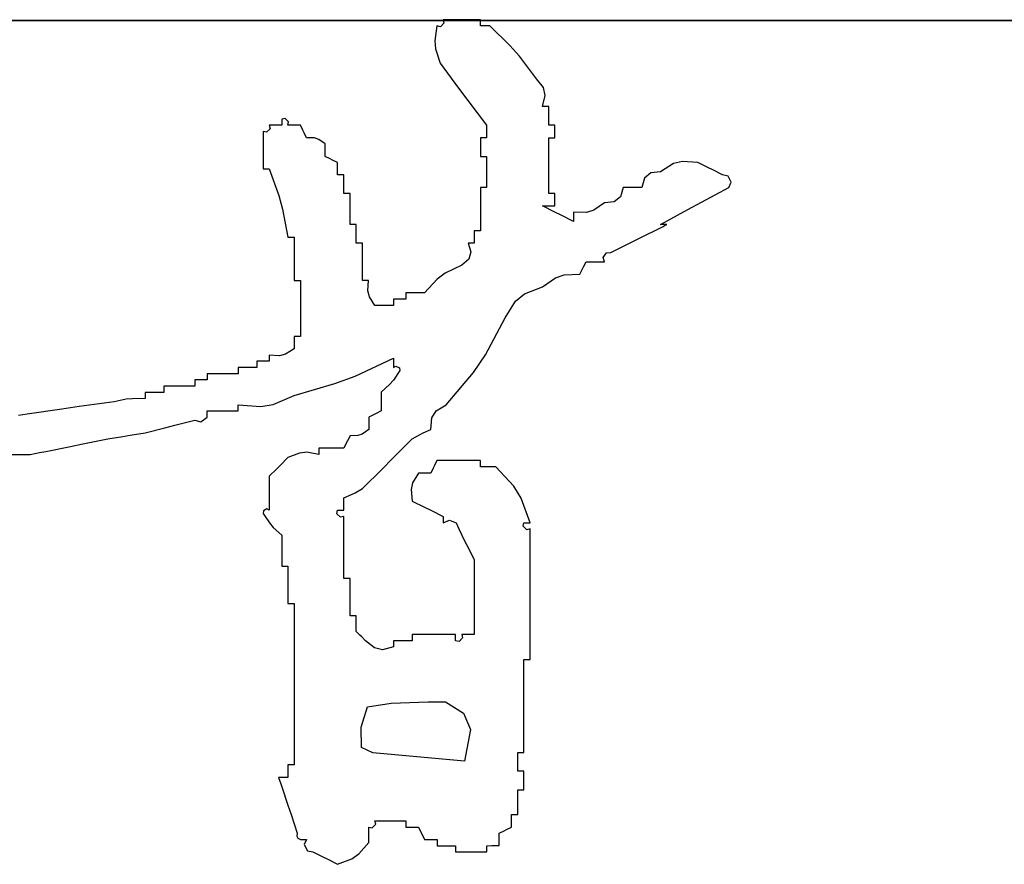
# Model space of a CAD drawing. Header units: millimetres. Extents: x 708158 to 1984082, y -168213 to -53.
# Tile 49 of 220: x 829982 to 830586, y -89768 to -89249. Entities that reach past the tile are written whole.
import ezdxf

# ---------------------------------------------------------------- set-up
doc = ezdxf.new("R2010")
doc.units = ezdxf.units.MM
doc.header["$LTSCALE"] = 1000
doc.layers.get('0').update_dxf_attribs({"color": 8})
doc.layers.add('图框', color=4, linetype='Continuous', lineweight=35)

# ---------------------------------------------------------------- blocks, each defined once
blk = doc.blocks.new('dianziqianminggry')
for p, q in [((0.069871, 0.086386), (0.069798, 0.085881)), ((0.069988, 0.08636), (0.069871, 0.086386)), ((0.070108, 0.08648), (0.069988, 0.08636)), ((0.070591, 0.086598), (0.070083, 0.086598)), ((0.070083, 0.086598), (0.070108, 0.08648)), ((0.070845, 0.086598), (0.070591, 0.086598)), ((0.071353, 0.086598), (0.070845, 0.086598)), ((0.071353, 0.086513), (0.071353, 0.086598)), ((0.071353, 0.08647), (0.071353, 0.086513)), ((0.071353, 0.086386), (0.071353, 0.08647)), ((0.07148, 0.086386), (0.071353, 0.086386)), ((0.071544, 0.086386), (0.07148, 0.086386)), ((0.071671, 0.086386), (0.071544, 0.086386)), ((0.072359, 0.085717), (0.071671, 0.086386)), ((0.069798, 0.085881), (0.069822, 0.085601)), ((0.069822, 0.085601), (0.069977, 0.085115)), ((0.072681, 0.085353), (0.072359, 0.085717)), ((0.073259, 0.084586), (0.072681, 0.085353)), ((0.069977, 0.085115), (0.070604, 0.084263)), ((0.070604, 0.084263), (0.070922, 0.083839)), ((0.073505, 0.084283), (0.073259, 0.084586)), ((0.073565, 0.084012), (0.073505, 0.084283)), ((0.07347, 0.083633), (0.073565, 0.084012)), ((0.070922, 0.083839), (0.071565, 0.082998)), ((0.073555, 0.083633), (0.07347, 0.083633)), ((0.073597, 0.083633), (0.073555, 0.083633)), ((0.073682, 0.083633), (0.073597, 0.083633)), ((0.073682, 0.083379), (0.073682, 0.083633)), ((0.073682, 0.083252), (0.073682, 0.083379)), ((0.073682, 0.082998), (0.073682, 0.083252)), ((0.064324, 0.082998), (0.064154, 0.082998)), ((0.064154, 0.082998), (0.06418, 0.082881)), ((0.064408, 0.082998), (0.064324, 0.082998)), ((0.064578, 0.082998), (0.064408, 0.082998)), ((0.064695, 0.083235), (0.064578, 0.08321)), ((0.064578, 0.08321), (0.064578, 0.083125)), ((0.064578, 0.083125), (0.064578, 0.083083)), ((0.064578, 0.083083), (0.064578, 0.082998)), ((0.064815, 0.083115), (0.064695, 0.083235)), ((0.064789, 0.082998), (0.064815, 0.083115)), ((0.064959, 0.082998), (0.064789, 0.082998)), ((0.065043, 0.082998), (0.064959, 0.082998)), ((0.065213, 0.082998), (0.065043, 0.082998)), ((0.065297, 0.082829), (0.065213, 0.082998)), ((0.071565, 0.082998), (0.071565, 0.082829)), ((0.073767, 0.082998), (0.073682, 0.082998)), ((0.073809, 0.082998), (0.073767, 0.082998)), ((0.073894, 0.082998), (0.073809, 0.082998)), ((0.073894, 0.082829), (0.073894, 0.082998)), ((0.064059, 0.082761), (0.063942, 0.082786)), ((0.063942, 0.082786), (0.063942, 0.082278)), ((0.06418, 0.082881), (0.064059, 0.082761)), ((0.06534, 0.082744), (0.065297, 0.082829)), ((0.065425, 0.082575), (0.06534, 0.082744)), ((0.071565, 0.082829), (0.071565, 0.082744)), ((0.071565, 0.082744), (0.071565, 0.082575)), ((0.073894, 0.082744), (0.073894, 0.082829)), ((0.073894, 0.082575), (0.073894, 0.082744)), ((0.063942, 0.082278), (0.063942, 0.082024)), ((0.065692, 0.082566), (0.065425, 0.082575)), ((0.06584, 0.082517), (0.065692, 0.082566)), ((0.06606, 0.082363), (0.06584, 0.082517)), ((0.06606, 0.082194), (0.06606, 0.082363)), ((0.071438, 0.082575), (0.071353, 0.082575)), ((0.071353, 0.082575), (0.071353, 0.082321)), ((0.071353, 0.082321), (0.071353, 0.082194)), ((0.07148, 0.082575), (0.071438, 0.082575)), ((0.071565, 0.082575), (0.07148, 0.082575)), ((0.073682, 0.081812), (0.073682, 0.082575)), ((0.073682, 0.082575), (0.073767, 0.082575)), ((0.073767, 0.082575), (0.073809, 0.082575)), ((0.073809, 0.082575), (0.073894, 0.082575)), ((0.063942, 0.082024), (0.063942, 0.081516)), ((0.06606, 0.082109), (0.06606, 0.082194)), ((0.06606, 0.081939), (0.06606, 0.082109)), ((0.066229, 0.081855), (0.06606, 0.081939)), ((0.071353, 0.082194), (0.071353, 0.081939)), ((0.071353, 0.081939), (0.071438, 0.081939)), ((0.071438, 0.081939), (0.07148, 0.081939)), ((0.07148, 0.081939), (0.071565, 0.081939)), ((0.071565, 0.081939), (0.071565, 0.081516)), ((0.066314, 0.081812), (0.066229, 0.081855)), ((0.066483, 0.081728), (0.066314, 0.081812)), ((0.066483, 0.081558), (0.066483, 0.081728)), ((0.073682, 0.081431), (0.073682, 0.081812)), ((0.077936, 0.08169), (0.077493, 0.08141)), ((0.078241, 0.081766), (0.077936, 0.08169)), ((0.078763, 0.081728), (0.078241, 0.081766)), ((0.079102, 0.081558), (0.078763, 0.081728)), ((0.063942, 0.081516), (0.064027, 0.081516)), ((0.064027, 0.081516), (0.064069, 0.081516)), ((0.064069, 0.081516), (0.064154, 0.081516)), ((0.064154, 0.081516), (0.064476, 0.080605)), ((0.066483, 0.081474), (0.066483, 0.081558)), ((0.066483, 0.081304), (0.066483, 0.081474)), ((0.066568, 0.081304), (0.066483, 0.081304)), ((0.06661, 0.081304), (0.066568, 0.081304)), ((0.066695, 0.081304), (0.06661, 0.081304)), ((0.066695, 0.08105), (0.066695, 0.081304)), ((0.071565, 0.081516), (0.071565, 0.081304)), ((0.071565, 0.081304), (0.071565, 0.080881)), ((0.073682, 0.080669), (0.073682, 0.081431)), ((0.077164, 0.081378), (0.076949, 0.081199)), ((0.077493, 0.08141), (0.077164, 0.081378)), ((0.079272, 0.081474), (0.079102, 0.081558)), ((0.07961, 0.081304), (0.079272, 0.081474)), ((0.079796, 0.081265), (0.07961, 0.081304)), ((0.079902, 0.081052), (0.079796, 0.081265)), ((0.066695, 0.080923), (0.066695, 0.08105)), ((0.066695, 0.080669), (0.066695, 0.080923)), ((0.076949, 0.081199), (0.076858, 0.080881)), ((0.079822, 0.080881), (0.079902, 0.081052)), ((0.064476, 0.080605), (0.064604, 0.080135)), ((0.06678, 0.080669), (0.066695, 0.080669)), ((0.066822, 0.080669), (0.06678, 0.080669)), ((0.066907, 0.080669), (0.066822, 0.080669)), ((0.066907, 0.080246), (0.066907, 0.080669)), ((0.071438, 0.080881), (0.071353, 0.080881)), ((0.071353, 0.080881), (0.071353, 0.080288)), ((0.07148, 0.080881), (0.071438, 0.080881)), ((0.071565, 0.080881), (0.07148, 0.080881)), ((0.073767, 0.080669), (0.073682, 0.080669)), ((0.073809, 0.080669), (0.073767, 0.080669)), ((0.073894, 0.080669), (0.073809, 0.080669)), ((0.073894, 0.0805), (0.073894, 0.080669)), ((0.076223, 0.080881), (0.076132, 0.080563)), ((0.076477, 0.080881), (0.076223, 0.080881)), ((0.076604, 0.080881), (0.076477, 0.080881)), ((0.076858, 0.080881), (0.076604, 0.080881)), ((0.078889, 0.080375), (0.079822, 0.080881)), ((0.066907, 0.080034), (0.066907, 0.080246)), ((0.071353, 0.080288), (0.071353, 0.079992)), ((0.073894, 0.080034), (0.07347, 0.080246)), ((0.07347, 0.080246), (0.07364, 0.080246)), ((0.07364, 0.080246), (0.073724, 0.080246)), ((0.073724, 0.080246), (0.073894, 0.080246)), ((0.073894, 0.080415), (0.073894, 0.0805)), ((0.073894, 0.080246), (0.073894, 0.080415)), ((0.075588, 0.080351), (0.075223, 0.080101)), ((0.075917, 0.080384), (0.075588, 0.080351)), ((0.076132, 0.080563), (0.075917, 0.080384)), ((0.078423, 0.080121), (0.078889, 0.080375)), ((0.064604, 0.080135), (0.064789, 0.079187)), ((0.066907, 0.07961), (0.066907, 0.080034)), ((0.071353, 0.079992), (0.071353, 0.079399)), ((0.074105, 0.079928), (0.073894, 0.080034)), ((0.074529, 0.079716), (0.074105, 0.079928)), ((0.074971, 0.080026), (0.074529, 0.080034)), ((0.074529, 0.080034), (0.074529, 0.079907)), ((0.074529, 0.079907), (0.074529, 0.079843)), ((0.075223, 0.080101), (0.074971, 0.080026)), ((0.077493, 0.07961), (0.078423, 0.080121)), ((0.066991, 0.07961), (0.066907, 0.07961)), ((0.067034, 0.07961), (0.066991, 0.07961)), ((0.067118, 0.07961), (0.067034, 0.07961)), ((0.067118, 0.079356), (0.067118, 0.07961)), ((0.074529, 0.079843), (0.074529, 0.079716)), ((0.077578, 0.07961), (0.077493, 0.07961)), ((0.07762, 0.07961), (0.077578, 0.07961)), ((0.077578, 0.079547), (0.07762, 0.079568)), ((0.07762, 0.079568), (0.077705, 0.07961)), ((0.077705, 0.07961), (0.07762, 0.07961)), ((0.067118, 0.079229), (0.067118, 0.079356)), ((0.067118, 0.078975), (0.067118, 0.079229)), ((0.071226, 0.079399), (0.071141, 0.079399)), ((0.071141, 0.079399), (0.071141, 0.079229)), ((0.071141, 0.079229), (0.071141, 0.079145)), ((0.071268, 0.079399), (0.071226, 0.079399)), ((0.071353, 0.079399), (0.071268, 0.079399)), ((0.076816, 0.079166), (0.077493, 0.079505)), ((0.077493, 0.079505), (0.077578, 0.079547)), ((0.064789, 0.079187), (0.064874, 0.079187)), ((0.064874, 0.079187), (0.064916, 0.079187)), ((0.064916, 0.079187), (0.065001, 0.079187)), ((0.065001, 0.079187), (0.065001, 0.078594)), ((0.067203, 0.078975), (0.067118, 0.078975)), ((0.067245, 0.078975), (0.067203, 0.078975)), ((0.06733, 0.078975), (0.067245, 0.078975)), ((0.06733, 0.078467), (0.06733, 0.078975)), ((0.071014, 0.078975), (0.070929, 0.078975)), ((0.070929, 0.078975), (0.071024, 0.078682)), ((0.071057, 0.078975), (0.071014, 0.078975)), ((0.071141, 0.078975), (0.071057, 0.078975)), ((0.071141, 0.079145), (0.071141, 0.078975)), ((0.075799, 0.078658), (0.076477, 0.078996)), ((0.076477, 0.078996), (0.076816, 0.079166)), ((0.065001, 0.078594), (0.065001, 0.078298)), ((0.071024, 0.078682), (0.070953, 0.078434)), ((0.07554, 0.078485), (0.075647, 0.078646)), ((0.075647, 0.078646), (0.075799, 0.078658)), ((0.065001, 0.078298), (0.065001, 0.077705)), ((0.06733, 0.078213), (0.06733, 0.078467)), ((0.070718, 0.078234), (0.070146, 0.077958)), ((0.070953, 0.078434), (0.070718, 0.078234)), ((0.074868, 0.078171), (0.074952, 0.07834)), ((0.074952, 0.07834), (0.075206, 0.07834)), ((0.075206, 0.07834), (0.075333, 0.07834)), ((0.075333, 0.07834), (0.075588, 0.07834)), ((0.075588, 0.07834), (0.07554, 0.078485)), ((0.06733, 0.077705), (0.06733, 0.078213)), ((0.070146, 0.077958), (0.069872, 0.077754)), ((0.073909, 0.077801), (0.074205, 0.0779)), ((0.074205, 0.0779), (0.074741, 0.077917)), ((0.074741, 0.077917), (0.074825, 0.078086)), ((0.074825, 0.078086), (0.074868, 0.078171)), ((0.065001, 0.077705), (0.065086, 0.077705)), ((0.065086, 0.077705), (0.065128, 0.077705)), ((0.065128, 0.077705), (0.065213, 0.077705)), ((0.065213, 0.077705), (0.065213, 0.076943)), ((0.067415, 0.077705), (0.06733, 0.077705)), ((0.067457, 0.077705), (0.067415, 0.077705)), ((0.067542, 0.077705), (0.067457, 0.077705)), ((0.067516, 0.077357), (0.067542, 0.077705)), ((0.069872, 0.077754), (0.069447, 0.077281)), ((0.07347, 0.077493), (0.073909, 0.077801)), ((0.067567, 0.077153), (0.067516, 0.077357)), ((0.069066, 0.077281), (0.068812, 0.077281)), ((0.068812, 0.077281), (0.068812, 0.077197)), ((0.069193, 0.077281), (0.069066, 0.077281)), ((0.069447, 0.077281), (0.069193, 0.077281)), ((0.07255, 0.076996), (0.072855, 0.07725)), ((0.072855, 0.07725), (0.07347, 0.077493)), ((0.065213, 0.076943), (0.065213, 0.076562)), ((0.067754, 0.076858), (0.067567, 0.077153)), ((0.068558, 0.07707), (0.068389, 0.07707)), ((0.068389, 0.07707), (0.068389, 0.076985)), ((0.068389, 0.076985), (0.068389, 0.076943)), ((0.068389, 0.076943), (0.068389, 0.076858)), ((0.068643, 0.07707), (0.068558, 0.07707)), ((0.068812, 0.07707), (0.068643, 0.07707)), ((0.068812, 0.077197), (0.068812, 0.077154)), ((0.068812, 0.077154), (0.068812, 0.07707)), ((0.0722, 0.076434), (0.07255, 0.076996)), ((0.065213, 0.076562), (0.065213, 0.075799)), ((0.068008, 0.076858), (0.067754, 0.076858)), ((0.068135, 0.076858), (0.068008, 0.076858)), ((0.068389, 0.076858), (0.068135, 0.076858)), ((0.071526, 0.07517), (0.0722, 0.076434)), ((0.065086, 0.075799), (0.065001, 0.075799)), ((0.065001, 0.075799), (0.065001, 0.07563)), ((0.065001, 0.07563), (0.065001, 0.075545)), ((0.065001, 0.075545), (0.065001, 0.075376)), ((0.065128, 0.075799), (0.065086, 0.075799)), ((0.065213, 0.075799), (0.065128, 0.075799)), ((0.065001, 0.075376), (0.064706, 0.07519)), ((0.0639, 0.074952), (0.063731, 0.074952)), ((0.063731, 0.074952), (0.063731, 0.074868)), ((0.063731, 0.074868), (0.063731, 0.074825)), ((0.063985, 0.074952), (0.0639, 0.074952)), ((0.064154, 0.074952), (0.063985, 0.074952)), ((0.064502, 0.075139), (0.064154, 0.075164)), ((0.064154, 0.075164), (0.064154, 0.075079)), ((0.064154, 0.075079), (0.064154, 0.075037)), ((0.064154, 0.075037), (0.064154, 0.074952)), ((0.064706, 0.07519), (0.064502, 0.075139)), ((0.067077, 0.074447), (0.068389, 0.075058)), ((0.068389, 0.075058), (0.068389, 0.074931)), ((0.068389, 0.074931), (0.068389, 0.074868)), ((0.068389, 0.074868), (0.068389, 0.074741)), ((0.071115, 0.074564), (0.071526, 0.07517)), ((0.06246, 0.074529), (0.062037, 0.074529)), ((0.062037, 0.074529), (0.062037, 0.074444)), ((0.062672, 0.074529), (0.06246, 0.074529)), ((0.063095, 0.074529), (0.062672, 0.074529)), ((0.06335, 0.074741), (0.063095, 0.074741)), ((0.063095, 0.074741), (0.063095, 0.074656)), ((0.063095, 0.074656), (0.063095, 0.074614)), ((0.063095, 0.074614), (0.063095, 0.074529)), ((0.063477, 0.074741), (0.06335, 0.074741)), ((0.063731, 0.074741), (0.063477, 0.074741)), ((0.063731, 0.074825), (0.063731, 0.074741)), ((0.0686, 0.074635), (0.068383, 0.07431)), ((0.068389, 0.074741), (0.06847, 0.074789)), ((0.06847, 0.074789), (0.06859, 0.074729)), ((0.06859, 0.074729), (0.0686, 0.074635)), ((0.070188, 0.07347), (0.071115, 0.074564)), ((0.061783, 0.074317), (0.061613, 0.074317)), ((0.061613, 0.074317), (0.061613, 0.074232)), ((0.061613, 0.074232), (0.061613, 0.07419)), ((0.061613, 0.07419), (0.061613, 0.074105)), ((0.061867, 0.074317), (0.061783, 0.074317)), ((0.062037, 0.074317), (0.061867, 0.074317)), ((0.062037, 0.074444), (0.062037, 0.074402)), ((0.062037, 0.074402), (0.062037, 0.074317)), ((0.065001, 0.073788), (0.066391, 0.07419)), ((0.066391, 0.07419), (0.067077, 0.074447)), ((0.068383, 0.07431), (0.068253, 0.074158)), ((0.060174, 0.073894), (0.05992, 0.073894)), ((0.05992, 0.073894), (0.05992, 0.073809)), ((0.060301, 0.073894), (0.060174, 0.073894)), ((0.060555, 0.073894), (0.060301, 0.073894)), ((0.060978, 0.074105), (0.060555, 0.074105)), ((0.060555, 0.074105), (0.060555, 0.074021)), ((0.060555, 0.074021), (0.060555, 0.073978)), ((0.060555, 0.073978), (0.060555, 0.073894)), ((0.06119, 0.074105), (0.060978, 0.074105)), ((0.061613, 0.074105), (0.06119, 0.074105)), ((0.068253, 0.074158), (0.067965, 0.073894)), ((0.067965, 0.073894), (0.067965, 0.07364)), ((0.058861, 0.073576), (0.057675, 0.073407)), ((0.059279, 0.073656), (0.058861, 0.073576)), ((0.059494, 0.073678), (0.059279, 0.073656)), ((0.05992, 0.073682), (0.059494, 0.073678)), ((0.05992, 0.073809), (0.05992, 0.073767)), ((0.05992, 0.073767), (0.05992, 0.073682)), ((0.064291, 0.073482), (0.065001, 0.073788)), ((0.067965, 0.07364), (0.067965, 0.073513)), ((0.057082, 0.073322), (0.055897, 0.073153)), ((0.057675, 0.073407), (0.057082, 0.073322)), ((0.062035, 0.073047), (0.062037, 0.073259)), ((0.062037, 0.073259), (0.06246, 0.073259)), ((0.06246, 0.073259), (0.062672, 0.073259)), ((0.062672, 0.073259), (0.063095, 0.073259)), ((0.063095, 0.073386), (0.063095, 0.07347)), ((0.063095, 0.07347), (0.063866, 0.073412)), ((0.063095, 0.073343), (0.063095, 0.073386)), ((0.063095, 0.073259), (0.063095, 0.073343)), ((0.063866, 0.073412), (0.064291, 0.073482)), ((0.067965, 0.073259), (0.067796, 0.073174)), ((0.067965, 0.073513), (0.067965, 0.073259)), ((0.069695, 0.073021), (0.069847, 0.073264)), ((0.069847, 0.073264), (0.070188, 0.07347)), ((0.055897, 0.073153), (0.0556, 0.07311)), ((0.060936, 0.072772), (0.061613, 0.072941)), ((0.061613, 0.072941), (0.061817, 0.072883)), ((0.061817, 0.072883), (0.062035, 0.073047)), ((0.067711, 0.073131), (0.067542, 0.073047)), ((0.067542, 0.073047), (0.067542, 0.072877)), ((0.067542, 0.072877), (0.067542, 0.072793)), ((0.067796, 0.073174), (0.067711, 0.073131)), ((0.069659, 0.072623), (0.069695, 0.073021)), ((0.059412, 0.072429), (0.05992, 0.072517)), ((0.05992, 0.072517), (0.060597, 0.072687)), ((0.060597, 0.072687), (0.060936, 0.072772)), ((0.067542, 0.072623), (0.067323, 0.07247)), ((0.067542, 0.072793), (0.067542, 0.072623)), ((0.06927, 0.072448), (0.069398, 0.072512)), ((0.069398, 0.072512), (0.069659, 0.072623)), ((0.057802, 0.072136), (0.058649, 0.072306)), ((0.058649, 0.072306), (0.059158, 0.072387)), ((0.059158, 0.072387), (0.059412, 0.072429)), ((0.066822, 0.072242), (0.06678, 0.072158)), ((0.066907, 0.072412), (0.066822, 0.072242)), ((0.067174, 0.07242), (0.066907, 0.072412)), ((0.067323, 0.07247), (0.067174, 0.07242)), ((0.068346, 0.071628), (0.069024, 0.072306)), ((0.069024, 0.072306), (0.06927, 0.072448)), ((0.056214, 0.071819), (0.05632, 0.07184)), ((0.05632, 0.07184), (0.056532, 0.071882)), ((0.056532, 0.071882), (0.057379, 0.072052)), ((0.057379, 0.072052), (0.057802, 0.072136)), ((0.065429, 0.071848), (0.065186, 0.071824)), ((0.065848, 0.071776), (0.065429, 0.071848)), ((0.066187, 0.071988), (0.065848, 0.071988)), ((0.065848, 0.071988), (0.065848, 0.071903)), ((0.065848, 0.071903), (0.065848, 0.071861)), ((0.065848, 0.071861), (0.065848, 0.071776)), ((0.066356, 0.071988), (0.066187, 0.071988)), ((0.066695, 0.071988), (0.066356, 0.071988)), ((0.06678, 0.072158), (0.066695, 0.071988)), ((0.054775, 0.071776), (0.056003, 0.071776)), ((0.056003, 0.071776), (0.056214, 0.071819)), ((0.064789, 0.071671), (0.064535, 0.071416)), ((0.065186, 0.071824), (0.064789, 0.071671)), ((0.068008, 0.071289), (0.068346, 0.071628)), ((0.069871, 0.071565), (0.069786, 0.071395)), ((0.070464, 0.071565), (0.069871, 0.071565)), ((0.07076, 0.071565), (0.070464, 0.071565)), ((0.071353, 0.071565), (0.07076, 0.071565)), ((0.071353, 0.07148), (0.071353, 0.071565)), ((0.064408, 0.071289), (0.064154, 0.071035)), ((0.064535, 0.071416), (0.064408, 0.071289)), ((0.06733, 0.070612), (0.068008, 0.071289)), ((0.069744, 0.071311), (0.069659, 0.071141)), ((0.069786, 0.071395), (0.069744, 0.071311)), ((0.071353, 0.071438), (0.071353, 0.07148)), ((0.071353, 0.071353), (0.071353, 0.071438)), ((0.071565, 0.071353), (0.071353, 0.071353)), ((0.071671, 0.071353), (0.071565, 0.071353)), ((0.071882, 0.071353), (0.071671, 0.071353)), ((0.072486, 0.070694), (0.071882, 0.071353)), ((0.064154, 0.071035), (0.064154, 0.07057)), ((0.069236, 0.071141), (0.069036, 0.070806)), ((0.069405, 0.071141), (0.069236, 0.071141)), ((0.06949, 0.071141), (0.069405, 0.071141)), ((0.069659, 0.071141), (0.06949, 0.071141)), ((0.064154, 0.07057), (0.064154, 0.070337)), ((0.067084, 0.07047), (0.06733, 0.070612)), ((0.069036, 0.070806), (0.068985, 0.070577)), ((0.068985, 0.070577), (0.069024, 0.070188)), ((0.072736, 0.070285), (0.072486, 0.070694)), ((0.064154, 0.070337), (0.064154, 0.069871)), ((0.066695, 0.070294), (0.066956, 0.070406)), ((0.066695, 0.070125), (0.066695, 0.070294)), ((0.066956, 0.070406), (0.067084, 0.07047)), ((0.069024, 0.070188), (0.069447, 0.069977)), ((0.073047, 0.069447), (0.072736, 0.070285)), ((0.063953, 0.069859), (0.063942, 0.069765)), ((0.064073, 0.069919), (0.063953, 0.069859)), ((0.064154, 0.069871), (0.064073, 0.069919)), ((0.066458, 0.069754), (0.066483, 0.069871)), ((0.066483, 0.069871), (0.066568, 0.069871)), ((0.066568, 0.069871), (0.06661, 0.069871)), ((0.06661, 0.069871), (0.066695, 0.069871)), ((0.066695, 0.07004), (0.066695, 0.070125)), ((0.066695, 0.069871), (0.066695, 0.07004)), ((0.069447, 0.069977), (0.069659, 0.069871)), ((0.069659, 0.069871), (0.070083, 0.069659)), ((0.063942, 0.069765), (0.064159, 0.06944)), ((0.066578, 0.069634), (0.066458, 0.069754)), ((0.066695, 0.069659), (0.066578, 0.069634)), ((0.066695, 0.068812), (0.066695, 0.069659)), ((0.070083, 0.069659), (0.070083, 0.069574)), ((0.070083, 0.069574), (0.070083, 0.069532)), ((0.070083, 0.069447), (0.070293, 0.069535)), ((0.070083, 0.069532), (0.070083, 0.069447)), ((0.070293, 0.069535), (0.07052, 0.069444)), ((0.064159, 0.06944), (0.06429, 0.069288)), ((0.06429, 0.069288), (0.064578, 0.069024)), ((0.07052, 0.069444), (0.070612, 0.069236)), ((0.070612, 0.069236), (0.070824, 0.068812)), ((0.07281, 0.06933), (0.072835, 0.069447)), ((0.07293, 0.06921), (0.07281, 0.06933)), ((0.072835, 0.069447), (0.07292, 0.069447)), ((0.07292, 0.069447), (0.072962, 0.069447)), ((0.073047, 0.069236), (0.07293, 0.06921)), ((0.072962, 0.069447), (0.073047, 0.069447)), ((0.073047, 0.067457), (0.073047, 0.069236)), ((0.064578, 0.069024), (0.064578, 0.0686)), ((0.064578, 0.0686), (0.064578, 0.068389)), ((0.066695, 0.068389), (0.066695, 0.068812)), ((0.070824, 0.068812), (0.070929, 0.0686)), ((0.070929, 0.0686), (0.071141, 0.068177)), ((0.064578, 0.068389), (0.064578, 0.067965)), ((0.066695, 0.067542), (0.066695, 0.068389)), ((0.071141, 0.068177), (0.071141, 0.067161)), ((0.064578, 0.067965), (0.064662, 0.067965)), ((0.064662, 0.067965), (0.064705, 0.067965)), ((0.064705, 0.067965), (0.064789, 0.067965)), ((0.064789, 0.067965), (0.064789, 0.067457)), ((0.06678, 0.067542), (0.066695, 0.067542)), ((0.066822, 0.067542), (0.06678, 0.067542)), ((0.066907, 0.067542), (0.066822, 0.067542)), ((0.066907, 0.067034), (0.066907, 0.067542)), ((0.064789, 0.067457), (0.064789, 0.067203)), ((0.064789, 0.067203), (0.064789, 0.066695)), ((0.071141, 0.067161), (0.071141, 0.066653)), ((0.073047, 0.066568), (0.073047, 0.067457)), ((0.066907, 0.06678), (0.066907, 0.067034)), ((0.064789, 0.066695), (0.064874, 0.066695)), ((0.064874, 0.066695), (0.064916, 0.066695)), ((0.064916, 0.066695), (0.065001, 0.066695)), ((0.065001, 0.066695), (0.065001, 0.064493)), ((0.066907, 0.066271), (0.066907, 0.06678)), ((0.071141, 0.066653), (0.071141, 0.065636)), ((0.073047, 0.064789), (0.073047, 0.066568)), ((0.066991, 0.066271), (0.066907, 0.066271)), ((0.067034, 0.066271), (0.066991, 0.066271)), ((0.067118, 0.066271), (0.067034, 0.066271)), ((0.067118, 0.06606), (0.067118, 0.066271)), ((0.067118, 0.065954), (0.067118, 0.06606)), ((0.067118, 0.065742), (0.067118, 0.065954)), ((0.067245, 0.065615), (0.067118, 0.065742)), ((0.067309, 0.065552), (0.067245, 0.065615)), ((0.067436, 0.065425), (0.067309, 0.065552)), ((0.069617, 0.065636), (0.069024, 0.065636)), ((0.069024, 0.065636), (0.069024, 0.065552)), ((0.069024, 0.065552), (0.069024, 0.065509)), ((0.069024, 0.065509), (0.069024, 0.065425)), ((0.069913, 0.065636), (0.069617, 0.065636)), ((0.070506, 0.065636), (0.069913, 0.065636)), ((0.070506, 0.065552), (0.070506, 0.065636)), ((0.070506, 0.065509), (0.070506, 0.065552)), ((0.070506, 0.065425), (0.070506, 0.065509)), ((0.070743, 0.065519), (0.070623, 0.065399)), ((0.070887, 0.065636), (0.070718, 0.065636)), ((0.070718, 0.065636), (0.070743, 0.065519)), ((0.070972, 0.065636), (0.070887, 0.065636)), ((0.071141, 0.065636), (0.070972, 0.065636)), ((0.067739, 0.065178), (0.067436, 0.065425)), ((0.06801, 0.065118), (0.067739, 0.065178)), ((0.068389, 0.065213), (0.06801, 0.065118)), ((0.068643, 0.065425), (0.068389, 0.065425)), ((0.068389, 0.065425), (0.068389, 0.06534)), ((0.068389, 0.06534), (0.068389, 0.065297)), ((0.068389, 0.065297), (0.068389, 0.065213)), ((0.06877, 0.065425), (0.068643, 0.065425)), ((0.069024, 0.065425), (0.06877, 0.065425)), ((0.070623, 0.065399), (0.070506, 0.065425)), ((0.072835, 0.063519), (0.072835, 0.064789)), ((0.072835, 0.064789), (0.07292, 0.064789)), ((0.07292, 0.064789), (0.072962, 0.064789)), ((0.072962, 0.064789), (0.073047, 0.064789)), ((0.065001, 0.064493), (0.065001, 0.063392)), ((0.072835, 0.062884), (0.072835, 0.063519)), ((0.065001, 0.063392), (0.065001, 0.06119)), ((0.072835, 0.061613), (0.072835, 0.062884)), ((0.072623, 0.061359), (0.072623, 0.061613)), ((0.072623, 0.061613), (0.072708, 0.061613)), ((0.072708, 0.061613), (0.07275, 0.061613)), ((0.07275, 0.061613), (0.072835, 0.061613)), ((0.064874, 0.06119), (0.064789, 0.06119)), ((0.064789, 0.06119), (0.064789, 0.061021)), ((0.064916, 0.06119), (0.064874, 0.06119)), ((0.065001, 0.06119), (0.064916, 0.06119)), ((0.072623, 0.061232), (0.072623, 0.061359)), ((0.072623, 0.060978), (0.072623, 0.061232)), ((0.064599, 0.060766), (0.064472, 0.060766)), ((0.064472, 0.060766), (0.064514, 0.060639)), ((0.064662, 0.060766), (0.064599, 0.060766)), ((0.064789, 0.060766), (0.064662, 0.060766)), ((0.064789, 0.061021), (0.064789, 0.060936)), ((0.064789, 0.060936), (0.064789, 0.060766)), ((0.072708, 0.060978), (0.072623, 0.060978)), ((0.07275, 0.060978), (0.072708, 0.060978)), ((0.072835, 0.060978), (0.07275, 0.060978)), ((0.072835, 0.060724), (0.072835, 0.060978)), ((0.064514, 0.060639), (0.064535, 0.060576)), ((0.064535, 0.060576), (0.064578, 0.060449)), ((0.064578, 0.060449), (0.064789, 0.059814)), ((0.072835, 0.060597), (0.072835, 0.060724)), ((0.072835, 0.060343), (0.072835, 0.060597)), ((0.072623, 0.060004), (0.072623, 0.060343)), ((0.072623, 0.060343), (0.072708, 0.060343)), ((0.072708, 0.060343), (0.07275, 0.060343)), ((0.07275, 0.060343), (0.072835, 0.060343)), ((0.064789, 0.059814), (0.064895, 0.059496)), ((0.072623, 0.059835), (0.072623, 0.060004)), ((0.072623, 0.059496), (0.072623, 0.059835)), ((0.064895, 0.059496), (0.065107, 0.058861)), ((0.072412, 0.059327), (0.072412, 0.059496)), ((0.072412, 0.059496), (0.072496, 0.059496)), ((0.072496, 0.059496), (0.072539, 0.059496)), ((0.072539, 0.059496), (0.072623, 0.059496)), ((0.067659, 0.059047), (0.067779, 0.059167)), ((0.067779, 0.059167), (0.067754, 0.059284)), ((0.067754, 0.059284), (0.068177, 0.059284)), ((0.068177, 0.059284), (0.068389, 0.059284)), ((0.068389, 0.059284), (0.068812, 0.059284)), ((0.068812, 0.059284), (0.068812, 0.0592)), ((0.068812, 0.0592), (0.068812, 0.059157)), ((0.068812, 0.059157), (0.068812, 0.059073)), ((0.072412, 0.059242), (0.072412, 0.059327)), ((0.072412, 0.059073), (0.072412, 0.059242)), ((0.065107, 0.058861), (0.065094, 0.058767)), ((0.065094, 0.058767), (0.06513, 0.058695)), ((0.067542, 0.058861), (0.067542, 0.059073)), ((0.067542, 0.059073), (0.067659, 0.059047)), ((0.067542, 0.058755), (0.067542, 0.058861)), ((0.067542, 0.058543), (0.067542, 0.058755)), ((0.068812, 0.059073), (0.068982, 0.059073)), ((0.068982, 0.059073), (0.069066, 0.059073)), ((0.069066, 0.059073), (0.069236, 0.059073)), ((0.069236, 0.059073), (0.06932, 0.058903)), ((0.06932, 0.058903), (0.069363, 0.058819)), ((0.069363, 0.058819), (0.069447, 0.058649)), ((0.071988, 0.058861), (0.072158, 0.058946)), ((0.071988, 0.058692), (0.071988, 0.058861)), ((0.072158, 0.058946), (0.072242, 0.058988)), ((0.072242, 0.058988), (0.072412, 0.059073)), ((0.06513, 0.058695), (0.065213, 0.058649)), ((0.065213, 0.058649), (0.065297, 0.058649)), ((0.065297, 0.058649), (0.06534, 0.058649)), ((0.06534, 0.058649), (0.065425, 0.058649)), ((0.065425, 0.058649), (0.065344, 0.058478)), ((0.065344, 0.058478), (0.065451, 0.058265)), ((0.067201, 0.058155), (0.067542, 0.058543)), ((0.069447, 0.058649), (0.069617, 0.058649)), ((0.069617, 0.058649), (0.069701, 0.058649)), ((0.069701, 0.058649), (0.069871, 0.058649)), ((0.069871, 0.058649), (0.069871, 0.058564)), ((0.069871, 0.058564), (0.069871, 0.058522)), ((0.069871, 0.058522), (0.069871, 0.058437)), ((0.069871, 0.058437), (0.070125, 0.058437)), ((0.070125, 0.058437), (0.070252, 0.058437)), ((0.070252, 0.058437), (0.070506, 0.058437)), ((0.070506, 0.058437), (0.070506, 0.058353)), ((0.071565, 0.058353), (0.071565, 0.058437)), ((0.071565, 0.058437), (0.071734, 0.058437)), ((0.071734, 0.058437), (0.071819, 0.058437)), ((0.071819, 0.058437), (0.071988, 0.058437)), ((0.071988, 0.058607), (0.071988, 0.058692)), ((0.071988, 0.058437), (0.071988, 0.058607)), ((0.065451, 0.058265), (0.065636, 0.058226)), ((0.065636, 0.058226), (0.065975, 0.058056)), ((0.066965, 0.057989), (0.067201, 0.058155)), ((0.070506, 0.058353), (0.070506, 0.05831)), ((0.070506, 0.05831), (0.070506, 0.058226)), ((0.070506, 0.058226), (0.070929, 0.058226)), ((0.070929, 0.058226), (0.071141, 0.058226)), ((0.071141, 0.058226), (0.071565, 0.058226)), ((0.071565, 0.05831), (0.071565, 0.058353)), ((0.071565, 0.058226), (0.071565, 0.05831)), ((0.065975, 0.058056), (0.066144, 0.057972)), ((0.066144, 0.057972), (0.066483, 0.057802)), ((0.066483, 0.057802), (0.066965, 0.057989))]:
    blk.add_line(p, q)
blk.add_lwpolyline([(0.068304, 0.063297), (0.069569, 0.063337), (0.070155, 0.063337), (0.070771, 0.062952), (0.071018, 0.062398), (0.070802, 0.061319), (0.067678, 0.061599), (0.067292, 0.061779), (0.067288, 0.062475), (0.067499, 0.063166), (0.068304, 0.063297)])
blk = doc.blocks.new('A$C998f5811')
at = {"layer": '图框', "color": 4}
blk.add_line((-7500, 18449.99), (-1500, 18449.99), dxfattribs=at)
at = {"xscale": 17999.99840837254, "yscale": 17999.99840837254, "zscale": 17999.99840837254, "rotation": 0.005566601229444}
blk.add_blockref('dianziqianminggry', (-5327.03, 16891.59), dxfattribs=at)

msp = doc.modelspace()

# ---------------------------------------------------------------- block references
msp.add_blockref('A$C998f5811', (834307.59, -107699.91))

doc.saveas('drawing.dxf')
